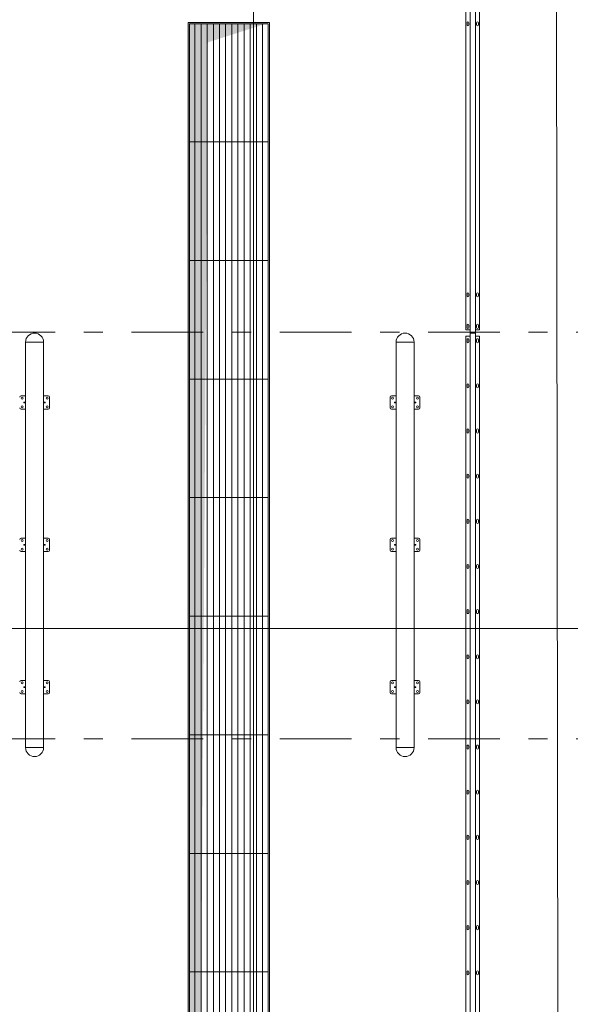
# Model space of a CAD drawing. Header units: centimetres. Extents: x -1436 to 1974, y -887 to 4352.
# Tile 19 of 105: x 183 to 589, y 1638 to 2364. Entities that reach past the tile are written whole.
import ezdxf
from ezdxf.enums import TextEntityAlignment as Align

# ---------------------------------------------------------------- set-up
doc = ezdxf.new("R2010")
doc.units = ezdxf.units.CM
doc.header["$MEASUREMENT"] = 0
doc.linetypes.add('Przerywana podwójnie', pattern=[109.361107, 52.916665, -21.166666, 14.111111, -21.166666])
doc.linetypes.add('Wipeout_Contour', pattern=[100, 0, -100])
doc.layers.add('00 - nowa technologia myjni_Nr_pióra__246', color=7, linetype='Continuous', lineweight=20, true_color=0x1db3b3)
for name, color, linetype in [('299-A Wymiary Opisy', 7, 'Continuous'), ('410-K Osie główne', 7, 'Continuous'), ('460 - Stropy', 7, 'Continuous'), ('840-G Znaczniki ogólne', 7, 'Continuous')]:
    doc.layers.add(name, color=color, linetype=linetype)
for name, color, linetype, lineweight in [('299-A Wymiary Opisy_Nr_pióra__11', 7, 'Continuous', 0), ('410-K Osie główne_Nr_pióra__11', 7, 'Continuous', 0), ('460 - Stropy_Nr_pióra__11', 7, 'Continuous', 0), ('840-G Znaczniki ogólne_Nr_pióra__11', 7, 'Continuous', 0)]:
    doc.layers.add(name, color=color, linetype=linetype, lineweight=lineweight)
doc.styles.add('STYL_AUTOMATYCZNY_1', font='arial.ttf')
doc.styles.add('STYL_AUTOMATYCZNY_2', font='arial.ttf')
doc.dimstyles.new('STYL_AUTOMATYCZNY__1', dxfattribs={"dimtxt": 13, "dimasz": 7.6, "dimexe": 0.18, "dimexo": 0.0625, "dimgap": 0, "dimtad": 1, "dimdec": 0, "dimzin": 0, "dimdsep": 46, "dimtxsty": 'STYL_AUTOMATYCZNY_1', "dimblk": 'ARROWHEAD_2', "dimblk1": 'ARROWHEAD_2', "dimblk2": 'ARROWHEAD_2', "dimcen": 0.09, "dimclrd": 7, "dimclre": 7, "dimclrt": 7, "dimadec": 0, "dimazin": 0, "dimtfac": 1, "dimtdec": 4, "dimtmove": 0, "dimatfit": 3, "dimfxl": 0, "dimtolj": 1, "dimtzin": 0, "dimarcsym": 0})

# ---------------------------------------------------------------- blocks, each defined once
blk = doc.blocks.new('Otwór_5_1')
at = {"color": 254, "linetype": 'Wipeout_Contour', "lineweight": 0, "ltscale": 5613.369864}
blk.add_wipeout([(306.78, 262.09), (366.78, 262.09), (366.78, 2362.09), (321.36, 2347.51)], dxfattribs=at).dxf.layer = '460 - Stropy'
at = {"layer": '460 - Stropy', "linetype": 'Continuous', "lineweight": 0, "true_color": 0x000000}
blk.add_hatch(color=18, dxfattribs=at).paths.add_polyline_path([(366.78, 2362.09), (306.78, 2362.09), (306.78, 262.09), (321.36, 2347.51)])
at = {"layer": '460 - Stropy_Nr_pióra__11', "color": 7, "linetype": 'Continuous', "lineweight": 0, "flags": 128}
for points in [[(366.78, 2362.09), (306.78, 2362.09)], [(306.78, 2362.09), (306.78, 262.09)], [(366.78, 262.09), (366.78, 2362.09)]]:
    blk.add_lwpolyline(points, dxfattribs=at)
blk = doc.blocks.new('Ruszt[8]_1', base_point=(306.78, 262.09))
at = {"layer": '460 - Stropy_Nr_pióra__11', "color": 7, "linetype": 'Continuous', "lineweight": 0, "flags": 128}
for points in [[(306.78, 262.09), (366.78, 262.09), (366.78, 2362.09), (306.78, 2362.09)], [(307.78, 2274.13), (311.82, 2274.13), (311.82, 2361.09), (307.78, 2361.09)], [(307.78, 263.09), (307.78, 2361.09), (365.78, 2361.09), (365.78, 263.09)], [(311.82, 2274.13), (316.36, 2274.13), (316.36, 2361.09), (311.82, 2361.09)], [(316.36, 2274.13), (320.89, 2274.13), (320.89, 2361.09), (316.36, 2361.09)], [(320.89, 2274.13), (325.43, 2274.13), (325.43, 2361.09), (320.89, 2361.09)], [(325.43, 2274.13), (329.97, 2274.13), (329.97, 2361.09), (325.43, 2361.09)], [(329.97, 2274.13), (334.51, 2274.13), (334.51, 2361.09), (329.97, 2361.09)], [(334.51, 2274.13), (339.05, 2274.13), (339.05, 2361.09), (334.51, 2361.09)], [(339.05, 2274.13), (343.59, 2274.13), (343.59, 2361.09), (339.05, 2361.09)], [(343.59, 2274.13), (348.13, 2274.13), (348.13, 2361.09), (343.59, 2361.09)], [(348.13, 2274.13), (352.66, 2274.13), (352.66, 2361.09), (348.13, 2361.09)], [(352.66, 2274.13), (357.2, 2274.13), (357.2, 2361.09), (352.66, 2361.09)], [(357.2, 2274.13), (361.74, 2274.13), (361.74, 2361.09), (357.2, 2361.09)], [(361.74, 2274.13), (365.78, 2274.13), (365.78, 2361.09), (361.74, 2361.09)], [(307.78, 2186.68), (311.82, 2186.68), (311.82, 2274.13), (307.78, 2274.13)], [(311.82, 2186.68), (316.36, 2186.68), (316.36, 2274.13), (311.82, 2274.13)], [(316.36, 2186.68), (320.89, 2186.68), (320.89, 2274.13), (316.36, 2274.13)], [(320.89, 2186.68), (325.43, 2186.68), (325.43, 2274.13), (320.89, 2274.13)], [(325.43, 2186.68), (329.97, 2186.68), (329.97, 2274.13), (325.43, 2274.13)], [(329.97, 2186.68), (334.51, 2186.68), (334.51, 2274.13), (329.97, 2274.13)], [(334.51, 2186.68), (339.05, 2186.68), (339.05, 2274.13), (334.51, 2274.13)], [(339.05, 2186.68), (343.59, 2186.68), (343.59, 2274.13), (339.05, 2274.13)], [(343.59, 2186.68), (348.13, 2186.68), (348.13, 2274.13), (343.59, 2274.13)], [(348.13, 2186.68), (352.66, 2186.68), (352.66, 2274.13), (348.13, 2274.13)], [(352.66, 2186.68), (357.2, 2186.68), (357.2, 2274.13), (352.66, 2274.13)], [(357.2, 2186.68), (361.74, 2186.68), (361.74, 2274.13), (357.2, 2274.13)], [(361.74, 2186.68), (365.78, 2186.68), (365.78, 2274.13), (361.74, 2274.13)], [(307.78, 2099.22), (311.82, 2099.22), (311.82, 2186.68), (307.78, 2186.68)], [(311.82, 2099.22), (316.36, 2099.22), (316.36, 2186.68), (311.82, 2186.68)], [(316.36, 2099.22), (320.89, 2099.22), (320.89, 2186.68), (316.36, 2186.68)], [(320.89, 2099.22), (325.43, 2099.22), (325.43, 2186.68), (320.89, 2186.68)], [(325.43, 2099.22), (329.97, 2099.22), (329.97, 2186.68), (325.43, 2186.68)], [(329.97, 2099.22), (334.51, 2099.22), (334.51, 2186.68), (329.97, 2186.68)], [(334.51, 2099.22), (339.05, 2099.22), (339.05, 2186.68), (334.51, 2186.68)], [(339.05, 2099.22), (343.59, 2099.22), (343.59, 2186.68), (339.05, 2186.68)], [(343.59, 2099.22), (348.13, 2099.22), (348.13, 2186.68), (343.59, 2186.68)], [(348.13, 2099.22), (352.66, 2099.22), (352.66, 2186.68), (348.13, 2186.68)], [(352.66, 2099.22), (357.2, 2099.22), (357.2, 2186.68), (352.66, 2186.68)], [(357.2, 2099.22), (361.74, 2099.22), (361.74, 2186.68), (357.2, 2186.68)], [(361.74, 2099.22), (365.78, 2099.22), (365.78, 2186.68), (361.74, 2186.68)], [(307.78, 2011.76), (311.82, 2011.76), (311.82, 2099.22), (307.78, 2099.22)], [(311.82, 2011.76), (316.36, 2011.76), (316.36, 2099.22), (311.82, 2099.22)], [(316.36, 2011.76), (320.89, 2011.76), (320.89, 2099.22), (316.36, 2099.22)], [(320.89, 2011.76), (325.43, 2011.76), (325.43, 2099.22), (320.89, 2099.22)], [(325.43, 2011.76), (329.97, 2011.76), (329.97, 2099.22), (325.43, 2099.22)], [(329.97, 2011.76), (334.51, 2011.76), (334.51, 2099.22), (329.97, 2099.22)], [(334.51, 2011.76), (339.05, 2011.76), (339.05, 2099.22), (334.51, 2099.22)], [(339.05, 2011.76), (343.59, 2011.76), (343.59, 2099.22), (339.05, 2099.22)], [(343.59, 2011.76), (348.13, 2011.76), (348.13, 2099.22), (343.59, 2099.22)], [(348.13, 2011.76), (352.66, 2011.76), (352.66, 2099.22), (348.13, 2099.22)], [(352.66, 2011.76), (357.2, 2011.76), (357.2, 2099.22), (352.66, 2099.22)], [(357.2, 2011.76), (361.74, 2011.76), (361.74, 2099.22), (357.2, 2099.22)], [(361.74, 2011.76), (365.78, 2011.76), (365.78, 2099.22), (361.74, 2099.22)], [(307.78, 1924.3), (311.82, 1924.3), (311.82, 2011.76), (307.78, 2011.76)], [(311.82, 1924.3), (316.36, 1924.3), (316.36, 2011.76), (311.82, 2011.76)], [(316.36, 1924.3), (320.89, 1924.3), (320.89, 2011.76), (316.36, 2011.76)], [(320.89, 1924.3), (325.43, 1924.3), (325.43, 2011.76), (320.89, 2011.76)], [(325.43, 1924.3), (329.97, 1924.3), (329.97, 2011.76), (325.43, 2011.76)], [(329.97, 1924.3), (334.51, 1924.3), (334.51, 2011.76), (329.97, 2011.76)], [(334.51, 1924.3), (339.05, 1924.3), (339.05, 2011.76), (334.51, 2011.76)], [(339.05, 1924.3), (343.59, 1924.3), (343.59, 2011.76), (339.05, 2011.76)], [(343.59, 1924.3), (348.13, 1924.3), (348.13, 2011.76), (343.59, 2011.76)], [(348.13, 1924.3), (352.66, 1924.3), (352.66, 2011.76), (348.13, 2011.76)], [(352.66, 1924.3), (357.2, 1924.3), (357.2, 2011.76), (352.66, 2011.76)], [(357.2, 1924.3), (361.74, 1924.3), (361.74, 2011.76), (357.2, 2011.76)], [(361.74, 1924.3), (365.78, 1924.3), (365.78, 2011.76), (361.74, 2011.76)], [(307.78, 1836.84), (311.82, 1836.84), (311.82, 1924.3), (307.78, 1924.3)], [(311.82, 1836.84), (316.36, 1836.84), (316.36, 1924.3), (311.82, 1924.3)], [(316.36, 1836.84), (320.89, 1836.84), (320.89, 1924.3), (316.36, 1924.3)], [(320.89, 1836.84), (325.43, 1836.84), (325.43, 1924.3), (320.89, 1924.3)], [(325.43, 1836.84), (329.97, 1836.84), (329.97, 1924.3), (325.43, 1924.3)], [(329.97, 1836.84), (334.51, 1836.84), (334.51, 1924.3), (329.97, 1924.3)], [(334.51, 1836.84), (339.05, 1836.84), (339.05, 1924.3), (334.51, 1924.3)], [(339.05, 1836.84), (343.59, 1836.84), (343.59, 1924.3), (339.05, 1924.3)], [(343.59, 1836.84), (348.13, 1836.84), (348.13, 1924.3), (343.59, 1924.3)], [(348.13, 1836.84), (352.66, 1836.84), (352.66, 1924.3), (348.13, 1924.3)], [(352.66, 1836.84), (357.2, 1836.84), (357.2, 1924.3), (352.66, 1924.3)], [(357.2, 1836.84), (361.74, 1836.84), (361.74, 1924.3), (357.2, 1924.3)], [(361.74, 1836.84), (365.78, 1836.84), (365.78, 1924.3), (361.74, 1924.3)], [(307.78, 1749.38), (311.82, 1749.38), (311.82, 1836.84), (307.78, 1836.84)], [(311.82, 1749.38), (316.36, 1749.38), (316.36, 1836.84), (311.82, 1836.84)], [(316.36, 1749.38), (320.89, 1749.38), (320.89, 1836.84), (316.36, 1836.84)], [(320.89, 1749.38), (325.43, 1749.38), (325.43, 1836.84), (320.89, 1836.84)], [(325.43, 1749.38), (329.97, 1749.38), (329.97, 1836.84), (325.43, 1836.84)], [(329.97, 1749.38), (334.51, 1749.38), (334.51, 1836.84), (329.97, 1836.84)], [(334.51, 1749.38), (339.05, 1749.38), (339.05, 1836.84), (334.51, 1836.84)], [(339.05, 1749.38), (343.59, 1749.38), (343.59, 1836.84), (339.05, 1836.84)], [(343.59, 1749.38), (348.13, 1749.38), (348.13, 1836.84), (343.59, 1836.84)], [(348.13, 1749.38), (352.66, 1749.38), (352.66, 1836.84), (348.13, 1836.84)], [(352.66, 1749.38), (357.2, 1749.38), (357.2, 1836.84), (352.66, 1836.84)], [(357.2, 1749.38), (361.74, 1749.38), (361.74, 1836.84), (357.2, 1836.84)], [(361.74, 1749.38), (365.78, 1749.38), (365.78, 1836.84), (361.74, 1836.84)], [(307.78, 1661.93), (311.82, 1661.93), (311.82, 1749.38), (307.78, 1749.38)], [(311.82, 1661.93), (316.36, 1661.93), (316.36, 1749.38), (311.82, 1749.38)], [(316.36, 1661.93), (320.89, 1661.93), (320.89, 1749.38), (316.36, 1749.38)], [(320.89, 1661.93), (325.43, 1661.93), (325.43, 1749.38), (320.89, 1749.38)], [(325.43, 1661.93), (329.97, 1661.93), (329.97, 1749.38), (325.43, 1749.38)], [(329.97, 1661.93), (334.51, 1661.93), (334.51, 1749.38), (329.97, 1749.38)], [(334.51, 1661.93), (339.05, 1661.93), (339.05, 1749.38), (334.51, 1749.38)], [(339.05, 1661.93), (343.59, 1661.93), (343.59, 1749.38), (339.05, 1749.38)], [(343.59, 1661.93), (348.13, 1661.93), (348.13, 1749.38), (343.59, 1749.38)], [(348.13, 1661.93), (352.66, 1661.93), (352.66, 1749.38), (348.13, 1749.38)], [(352.66, 1661.93), (357.2, 1661.93), (357.2, 1749.38), (352.66, 1749.38)], [(357.2, 1661.93), (361.74, 1661.93), (361.74, 1749.38), (357.2, 1749.38)], [(361.74, 1661.93), (365.78, 1661.93), (365.78, 1749.38), (361.74, 1749.38)], [(307.78, 1574.47), (311.82, 1574.47), (311.82, 1661.93), (307.78, 1661.93)], [(311.82, 1574.47), (316.36, 1574.47), (316.36, 1661.93), (311.82, 1661.93)], [(316.36, 1574.47), (320.89, 1574.47), (320.89, 1661.93), (316.36, 1661.93)], [(320.89, 1574.47), (325.43, 1574.47), (325.43, 1661.93), (320.89, 1661.93)], [(325.43, 1574.47), (329.97, 1574.47), (329.97, 1661.93), (325.43, 1661.93)], [(329.97, 1574.47), (334.51, 1574.47), (334.51, 1661.93), (329.97, 1661.93)], [(334.51, 1574.47), (339.05, 1574.47), (339.05, 1661.93), (334.51, 1661.93)], [(339.05, 1574.47), (343.59, 1574.47), (343.59, 1661.93), (339.05, 1661.93)], [(343.59, 1574.47), (348.13, 1574.47), (348.13, 1661.93), (343.59, 1661.93)], [(348.13, 1574.47), (352.66, 1574.47), (352.66, 1661.93), (348.13, 1661.93)], [(352.66, 1574.47), (357.2, 1574.47), (357.2, 1661.93), (352.66, 1661.93)], [(357.2, 1574.47), (361.74, 1574.47), (361.74, 1661.93), (357.2, 1661.93)], [(361.74, 1574.47), (365.78, 1574.47), (365.78, 1661.93), (361.74, 1661.93)]]:
    blk.add_lwpolyline(points, close=True, dxfattribs=at)
blk = doc.blocks.new('Standardowy znacznik osi[19]_1', base_point=(-163, 1833.81))
at = {"layer": '410-K Osie główne_Nr_pióra__11', "color": 7, "linetype": 'Przerywana podwójnie', "lineweight": 0}
blk.add_line((-63, 1833.81), (1039.92, 1833.81), dxfattribs=at)
at = {"layer": '410-K Osie główne_Nr_pióra__11', "color": 7, "lineweight": 0, "style": 'STYL_AUTOMATYCZNY_2'}
for tag, p in [('AC_MarkerText_1_0', (-178, 1841.31)), ('AC_MarkerText_1_1', (1154.92, 1841.31))]:
    blk.add_attdef(tag, text='', height=15, dxfattribs=at).set_placement(p, align=Align.TOP_CENTER)
blk = doc.blocks.new('Standardowy znacznik osi[20]_1', base_point=(-163, 2133.81))
at = {"layer": '410-K Osie główne_Nr_pióra__11', "color": 7, "linetype": 'Przerywana podwójnie', "lineweight": 0}
blk.add_line((-63, 2133.81), (1039.92, 2133.81), dxfattribs=at)
at = {"layer": '410-K Osie główne_Nr_pióra__11', "color": 7, "lineweight": 0, "style": 'STYL_AUTOMATYCZNY_2'}
for tag, p in [('AC_MarkerText_1_0', (-178, 2141.31)), ('AC_MarkerText_1_1', (1154.92, 2141.31))]:
    blk.add_attdef(tag, text='', height=15, dxfattribs=at).set_placement(p, align=Align.TOP_CENTER)
blk = doc.blocks.new('*D80')
at = {"layer": '299-A Wymiary Opisy_Nr_pióra__11', "color": 7, "linetype": 'Continuous', "lineweight": 0}
for p, q in [((62.4, 2870.08), (62.38, 2855.08)), ((621.21, 2869.38), (621.19, 2854.38)), ((62.39, 2862.58), (57.5, 2862.59)), ((65.28, 2867.58), (59.49, 2857.58)), ((621.2, 2861.88), (62.39, 2862.58)), ((618.3, 2856.88), (624.09, 2866.88)), ((626.09, 2861.87), (621.2, 2861.88))]:
    blk.add_line(p, q, dxfattribs=at)
at = {"layer": '299-A Wymiary Opisy_Nr_pióra__11', "color": 7, "lineweight": 0, "insert": (326.92, 2864.85), "char_height": 13, "attachment_point": 7, "rotation": 359.92802, "style": 'STYL_AUTOMATYCZNY_1'}
blk.add_mtext('\\A1;{\\pql;\\fArial|b0|i0|c238|p0;\\W1.000000;559}', dxfattribs=at)
blk = doc.blocks.new('ARROWHEAD_2')
at = {"color": 0, "linetype": 'Continuous', "lineweight": 0}
for p, q in [((0, 0), (-1, 0)), ((-0.378, -0.655), (0.378, 0.655))]:
    blk.add_line(p, q, dxfattribs=at)
blk = doc.blocks.new('*D87')
at = {"layer": '299-A Wymiary Opisy_Nr_pióra__11', "color": 7, "linetype": 'Continuous', "lineweight": 0}
for p, q in [((583.31, 2567.76), (573.3, 2573.53)), ((578.3, 2570.64), (581.45, 59.08)), ((573.95, 59.08), (588.95, 59.09)), ((576.45, 61.97), (586.45, 56.2)), ((581.45, 59.08), (581.46, 54.19))]:
    blk.add_line(p, q, dxfattribs=at)
at = {"layer": '299-A Wymiary Opisy_Nr_pióra__11', "color": 7, "lineweight": 0, "insert": (582.45, 1337.18), "char_height": 13, "attachment_point": 7, "rotation": 270.07183, "style": 'STYL_AUTOMATYCZNY_1'}
blk.add_mtext('\\A1;{\\pql;\\fArial|b0|i0|c238|p0;\\W1.000000;2\xa0512}', dxfattribs=at)
blk = doc.blocks.new('Płaszczyzna odcinająca_1_1', base_point=(355.16, 3496.5))
at = {"layer": '840-G Znaczniki ogólne_Nr_pióra__11', "color": 7, "linetype": 'Continuous', "lineweight": 0}
blk.add_line((355.16, 3481.5), (355.16, -300.45), dxfattribs=at)
blk = doc.blocks.new('Płaszczyzna odcinająca_3_1', base_point=(-188.54, 1915.12))
at = {"layer": '840-G Znaczniki ogólne_Nr_pióra__11', "color": 7, "linetype": 'Continuous', "lineweight": 0}
blk.add_line((-173.54, 1915.12), (1118.85, 1915.12), dxfattribs=at)

msp = doc.modelspace()

# ---------------------------------------------------------------- linework, layer by layer
at = {"layer": '00 - nowa technologia myjni_Nr_pióra__246', "color": 132, "linetype": 'Continuous', "lineweight": 20, "true_color": 0x1db3b3}
for p, q in [((521.77, 2482.54), (521.77, 2135.4)), ((511.77, 2451.25), (511.77, 2135.4)), ((514.77, 2452.58), (514.77, 2133.08)), ((518.77, 2452.58), (518.77, 2133.08)), ((512.57, 2360.38), (512.57, 2361.98)), ((513.97, 2361.98), (513.97, 2360.38)), ((519.57, 2360.38), (519.57, 2361.98)), ((520.97, 2361.98), (520.97, 2360.38)), ((512.57, 2160.58), (512.57, 2162.18)), ((513.97, 2162.18), (513.97, 2160.58)), ((519.57, 2160.58), (519.57, 2162.18)), ((520.97, 2162.18), (520.97, 2160.58)), ((514.77, 2135.4), (511.77, 2135.4)), ((512.57, 2137.28), (512.57, 2138.88)), ((513.97, 2138.88), (513.97, 2137.28)), ((521.77, 2135.4), (518.77, 2135.4)), ((519.57, 2137.28), (519.57, 2138.88)), ((520.97, 2138.88), (520.97, 2137.28)), ((514.77, 2130.75), (511.77, 2130.75)), ((511.77, 2130.75), (511.77, 1535.4)), ((512.57, 2126.68), (512.57, 2128.28)), ((513.97, 2128.28), (513.97, 2126.68)), ((514.77, 2133.08), (515.52, 2133.08)), ((514.77, 2133.08), (514.77, 1533.08)), ((514.77, 2133.08), (515.52, 2133.08)), ((518.02, 2133.08), (515.52, 2133.08)), ((518.02, 2133.08), (515.52, 2133.08)), ((518.02, 2133.08), (518.77, 2133.08)), ((518.02, 2133.08), (518.77, 2133.08)), ((518.77, 2133.08), (518.77, 1533.08)), ((521.77, 2130.75), (518.77, 2130.75)), ((519.57, 2126.68), (519.57, 2128.28)), ((520.97, 2128.28), (520.97, 2126.68)), ((521.77, 2130.75), (521.77, 1535.4)), ((186.91, 2126.43), (186.91, 1827.43)), ((186.91, 2126.43), (200.21, 2126.43)), ((196.75, 2126.43), (186.91, 2126.43)), ((200.21, 2126.43), (196.75, 2126.43)), ((200.21, 2126.43), (200.21, 1827.43)), ((460.21, 2126.43), (460.21, 1827.43)), ((460.21, 2126.43), (473.51, 2126.43)), ((470.05, 2126.43), (460.21, 2126.43)), ((473.51, 2126.43), (470.05, 2126.43)), ((473.51, 2126.43), (473.51, 1827.43)), ((512.57, 2093.38), (512.57, 2094.98)), ((513.97, 2094.98), (513.97, 2093.38)), ((519.57, 2093.38), (519.57, 2094.98)), ((520.97, 2094.98), (520.97, 2093.38)), ((186.36, 2086.93), (183.56, 2086.93)), ((186.36, 2086.93), (186.66, 2086.93)), ((186.91, 2086.93), (186.66, 2086.93)), ((200.21, 2086.93), (200.46, 2086.93)), ((200.46, 2086.93), (200.76, 2086.93)), ((200.76, 2086.93), (203.56, 2086.93)), ((204.56, 2085.93), (204.56, 2077.93)), ((455.86, 2085.93), (455.86, 2077.93)), ((459.66, 2086.93), (456.86, 2086.93)), ((459.66, 2086.93), (459.96, 2086.93)), ((460.21, 2086.93), (459.96, 2086.93)), ((473.51, 2086.93), (473.76, 2086.93)), ((473.76, 2086.93), (474.06, 2086.93)), ((474.06, 2086.93), (476.86, 2086.93)), ((477.86, 2085.93), (477.86, 2077.93)), ((185.66, 2082.05), (185.66, 2081.8)), ((186.36, 2082.15), (185.76, 2082.15)), ((186.36, 2081.7), (185.76, 2081.7)), ((186.66, 2082.15), (186.36, 2082.15)), ((186.66, 2081.7), (186.36, 2081.7)), ((186.43, 2082.13), (186.42, 2082.13)), ((186.42, 2082.13), (186.42, 2081.73)), ((186.43, 2081.73), (186.42, 2081.73)), ((186.72, 2082.13), (186.43, 2082.13)), ((186.43, 2081.73), (186.72, 2081.73)), ((186.66, 2082.15), (186.69, 2082.15)), ((186.66, 2081.7), (186.69, 2081.7)), ((186.74, 2081.8), (186.74, 2082.05)), ((200.38, 2082.05), (200.38, 2081.8)), ((200.69, 2082.13), (200.4, 2082.13)), ((200.4, 2081.73), (200.69, 2081.73)), ((200.46, 2082.15), (200.43, 2082.15)), ((200.46, 2081.7), (200.43, 2081.7)), ((200.76, 2082.15), (200.46, 2082.15)), ((200.76, 2081.7), (200.46, 2081.7)), ((200.7, 2082.13), (200.69, 2082.13)), ((200.7, 2081.73), (200.69, 2081.73)), ((200.7, 2082.13), (200.7, 2081.73)), ((200.76, 2082.15), (201.36, 2082.15)), ((200.76, 2081.7), (201.36, 2081.7)), ((201.46, 2081.8), (201.46, 2082.05)), ((458.96, 2082.05), (458.96, 2081.8)), ((459.66, 2082.15), (459.06, 2082.15)), ((459.66, 2081.7), (459.06, 2081.7)), ((459.96, 2082.15), (459.66, 2082.15)), ((459.96, 2081.7), (459.66, 2081.7)), ((459.73, 2082.13), (459.72, 2082.13)), ((459.72, 2082.13), (459.72, 2081.73)), ((459.73, 2081.73), (459.72, 2081.73)), ((460.02, 2082.13), (459.73, 2082.13)), ((459.73, 2081.73), (460.02, 2081.73)), ((459.96, 2082.15), (459.99, 2082.15)), ((459.96, 2081.7), (459.99, 2081.7)), ((460.04, 2081.8), (460.04, 2082.05)), ((473.68, 2082.05), (473.68, 2081.8)), ((473.99, 2082.13), (473.7, 2082.13)), ((473.7, 2081.73), (473.99, 2081.73)), ((473.76, 2082.15), (473.73, 2082.15)), ((473.76, 2081.7), (473.73, 2081.7)), ((474.06, 2082.15), (473.76, 2082.15)), ((474.06, 2081.7), (473.76, 2081.7)), ((474, 2082.13), (473.99, 2082.13)), ((474, 2081.73), (473.99, 2081.73)), ((474, 2082.13), (474, 2081.73)), ((474.06, 2082.15), (474.66, 2082.15)), ((474.06, 2081.7), (474.66, 2081.7)), ((474.76, 2081.8), (474.76, 2082.05)), ((183.56, 2076.93), (186.36, 2076.93)), ((186.66, 2076.93), (186.36, 2076.93)), ((186.66, 2076.93), (186.91, 2076.93)), ((200.46, 2076.93), (200.21, 2076.93)), ((200.76, 2076.93), (200.46, 2076.93)), ((203.56, 2076.93), (200.76, 2076.93)), ((456.86, 2076.93), (459.66, 2076.93)), ((459.96, 2076.93), (459.66, 2076.93)), ((459.96, 2076.93), (460.21, 2076.93)), ((473.76, 2076.93), (473.51, 2076.93)), ((474.06, 2076.93), (473.76, 2076.93)), ((476.86, 2076.93), (474.06, 2076.93)), ((512.57, 2060.08), (512.57, 2061.68)), ((513.97, 2061.68), (513.97, 2060.08)), ((519.57, 2060.08), (519.57, 2061.68)), ((520.97, 2061.68), (520.97, 2060.08)), ((512.57, 2026.78), (512.57, 2028.38)), ((513.97, 2028.38), (513.97, 2026.78)), ((519.57, 2026.78), (519.57, 2028.38)), ((520.97, 2028.38), (520.97, 2026.78)), ((512.57, 1993.48), (512.57, 1995.08)), ((513.97, 1995.08), (513.97, 1993.48)), ((519.57, 1993.48), (519.57, 1995.08)), ((520.97, 1995.08), (520.97, 1993.48)), ((186.36, 1981.93), (183.56, 1981.93)), ((185.66, 1977.05), (185.66, 1976.8)), ((186.36, 1977.15), (185.76, 1977.15)), ((186.36, 1976.7), (185.76, 1976.7)), ((186.36, 1981.93), (186.66, 1981.93)), ((186.66, 1977.15), (186.36, 1977.15)), ((186.66, 1976.7), (186.36, 1976.7)), ((186.43, 1977.13), (186.42, 1977.13)), ((186.42, 1977.13), (186.42, 1976.73)), ((186.43, 1976.73), (186.42, 1976.73)), ((186.72, 1977.13), (186.43, 1977.13)), ((186.43, 1976.73), (186.72, 1976.73)), ((186.91, 1981.93), (186.66, 1981.93)), ((186.66, 1977.15), (186.69, 1977.15)), ((186.66, 1976.7), (186.69, 1976.7)), ((186.74, 1976.8), (186.74, 1977.05)), ((200.21, 1981.93), (200.46, 1981.93)), ((200.38, 1977.05), (200.38, 1976.8)), ((200.69, 1977.13), (200.4, 1977.13)), ((200.4, 1976.73), (200.69, 1976.73)), ((200.46, 1977.15), (200.43, 1977.15)), ((200.46, 1976.7), (200.43, 1976.7)), ((200.46, 1981.93), (200.76, 1981.93)), ((200.76, 1977.15), (200.46, 1977.15)), ((200.76, 1976.7), (200.46, 1976.7)), ((200.7, 1977.13), (200.69, 1977.13)), ((200.7, 1976.73), (200.69, 1976.73)), ((200.7, 1977.13), (200.7, 1976.73)), ((200.76, 1981.93), (203.56, 1981.93)), ((200.76, 1977.15), (201.36, 1977.15)), ((200.76, 1976.7), (201.36, 1976.7)), ((201.46, 1976.8), (201.46, 1977.05)), ((204.56, 1980.93), (204.56, 1972.93)), ((455.86, 1980.93), (455.86, 1972.93)), ((459.66, 1981.93), (456.86, 1981.93)), ((458.96, 1977.05), (458.96, 1976.8)), ((459.66, 1977.15), (459.06, 1977.15)), ((459.66, 1976.7), (459.06, 1976.7)), ((459.66, 1981.93), (459.96, 1981.93)), ((459.96, 1977.15), (459.66, 1977.15)), ((459.96, 1976.7), (459.66, 1976.7)), ((459.73, 1977.13), (459.72, 1977.13)), ((459.72, 1977.13), (459.72, 1976.73)), ((459.73, 1976.73), (459.72, 1976.73)), ((460.02, 1977.13), (459.73, 1977.13)), ((459.73, 1976.73), (460.02, 1976.73)), ((460.21, 1981.93), (459.96, 1981.93)), ((459.96, 1977.15), (459.99, 1977.15)), ((459.96, 1976.7), (459.99, 1976.7)), ((460.04, 1976.8), (460.04, 1977.05)), ((473.51, 1981.93), (473.76, 1981.93)), ((473.68, 1977.05), (473.68, 1976.8)), ((473.99, 1977.13), (473.7, 1977.13)), ((473.7, 1976.73), (473.99, 1976.73)), ((473.76, 1977.15), (473.73, 1977.15)), ((473.76, 1976.7), (473.73, 1976.7)), ((473.76, 1981.93), (474.06, 1981.93)), ((474.06, 1977.15), (473.76, 1977.15)), ((474.06, 1976.7), (473.76, 1976.7)), ((474, 1977.13), (473.99, 1977.13)), ((474, 1976.73), (473.99, 1976.73)), ((474, 1977.13), (474, 1976.73)), ((474.06, 1981.93), (476.86, 1981.93)), ((474.06, 1977.15), (474.66, 1977.15)), ((474.06, 1976.7), (474.66, 1976.7)), ((474.76, 1976.8), (474.76, 1977.05)), ((477.86, 1980.93), (477.86, 1972.93)), ((183.56, 1971.93), (186.36, 1971.93)), ((186.66, 1971.93), (186.36, 1971.93)), ((186.66, 1971.93), (186.91, 1971.93)), ((200.46, 1971.93), (200.21, 1971.93)), ((200.76, 1971.93), (200.46, 1971.93)), ((203.56, 1971.93), (200.76, 1971.93)), ((456.86, 1971.93), (459.66, 1971.93)), ((459.96, 1971.93), (459.66, 1971.93)), ((459.96, 1971.93), (460.21, 1971.93)), ((473.76, 1971.93), (473.51, 1971.93)), ((474.06, 1971.93), (473.76, 1971.93)), ((476.86, 1971.93), (474.06, 1971.93)), ((512.57, 1960.18), (512.57, 1961.78)), ((513.97, 1961.78), (513.97, 1960.18)), ((519.57, 1960.18), (519.57, 1961.78)), ((520.97, 1961.78), (520.97, 1960.18)), ((512.57, 1926.88), (512.57, 1928.48)), ((513.97, 1928.48), (513.97, 1926.88)), ((519.57, 1926.88), (519.57, 1928.48)), ((520.97, 1928.48), (520.97, 1926.88)), ((512.57, 1893.58), (512.57, 1895.18)), ((513.97, 1895.18), (513.97, 1893.58)), ((519.57, 1893.58), (519.57, 1895.18)), ((520.97, 1895.18), (520.97, 1893.58)), ((186.36, 1876.93), (183.56, 1876.93)), ((186.36, 1876.93), (186.66, 1876.93)), ((186.91, 1876.93), (186.66, 1876.93)), ((200.21, 1876.93), (200.46, 1876.93)), ((200.46, 1876.93), (200.76, 1876.93)), ((200.76, 1876.93), (203.56, 1876.93)), ((204.56, 1875.93), (204.56, 1867.93)), ((455.86, 1875.93), (455.86, 1867.93)), ((459.66, 1876.93), (456.86, 1876.93)), ((459.66, 1876.93), (459.96, 1876.93)), ((460.21, 1876.93), (459.96, 1876.93)), ((473.51, 1876.93), (473.76, 1876.93)), ((473.76, 1876.93), (474.06, 1876.93)), ((474.06, 1876.93), (476.86, 1876.93)), ((477.86, 1875.93), (477.86, 1867.93)), ((183.56, 1866.93), (186.36, 1866.93)), ((185.66, 1872.05), (185.66, 1871.8)), ((186.36, 1872.15), (185.76, 1872.15)), ((186.36, 1871.7), (185.76, 1871.7)), ((186.66, 1872.15), (186.36, 1872.15)), ((186.66, 1871.7), (186.36, 1871.7)), ((186.66, 1866.93), (186.36, 1866.93)), ((186.43, 1872.13), (186.42, 1872.13)), ((186.42, 1872.13), (186.42, 1871.73)), ((186.43, 1871.73), (186.42, 1871.73)), ((186.72, 1872.13), (186.43, 1872.13)), ((186.43, 1871.73), (186.72, 1871.73)), ((186.66, 1872.15), (186.69, 1872.15)), ((186.66, 1871.7), (186.69, 1871.7)), ((186.66, 1866.93), (186.91, 1866.93)), ((186.74, 1871.8), (186.74, 1872.05)), ((200.46, 1866.93), (200.21, 1866.93)), ((200.38, 1872.05), (200.38, 1871.8)), ((200.69, 1872.13), (200.4, 1872.13)), ((200.4, 1871.73), (200.69, 1871.73)), ((200.46, 1872.15), (200.43, 1872.15)), ((200.46, 1871.7), (200.43, 1871.7)), ((200.76, 1872.15), (200.46, 1872.15)), ((200.76, 1871.7), (200.46, 1871.7)), ((200.76, 1866.93), (200.46, 1866.93)), ((200.7, 1872.13), (200.69, 1872.13)), ((200.7, 1871.73), (200.69, 1871.73)), ((200.7, 1872.13), (200.7, 1871.73)), ((200.76, 1872.15), (201.36, 1872.15)), ((200.76, 1871.7), (201.36, 1871.7)), ((203.56, 1866.93), (200.76, 1866.93)), ((201.46, 1871.8), (201.46, 1872.05)), ((456.86, 1866.93), (459.66, 1866.93)), ((458.96, 1872.05), (458.96, 1871.8)), ((459.66, 1872.15), (459.06, 1872.15)), ((459.66, 1871.7), (459.06, 1871.7)), ((459.96, 1872.15), (459.66, 1872.15)), ((459.96, 1871.7), (459.66, 1871.7)), ((459.96, 1866.93), (459.66, 1866.93)), ((459.73, 1872.13), (459.72, 1872.13)), ((459.72, 1872.13), (459.72, 1871.73)), ((459.73, 1871.73), (459.72, 1871.73)), ((460.02, 1872.13), (459.73, 1872.13)), ((459.73, 1871.73), (460.02, 1871.73)), ((459.96, 1872.15), (459.99, 1872.15)), ((459.96, 1871.7), (459.99, 1871.7)), ((459.96, 1866.93), (460.21, 1866.93)), ((460.04, 1871.8), (460.04, 1872.05)), ((473.76, 1866.93), (473.51, 1866.93)), ((473.68, 1872.05), (473.68, 1871.8)), ((473.99, 1872.13), (473.7, 1872.13)), ((473.7, 1871.73), (473.99, 1871.73)), ((473.76, 1872.15), (473.73, 1872.15)), ((473.76, 1871.7), (473.73, 1871.7)), ((474.06, 1872.15), (473.76, 1872.15)), ((474.06, 1871.7), (473.76, 1871.7)), ((474.06, 1866.93), (473.76, 1866.93)), ((474, 1872.13), (473.99, 1872.13)), ((474, 1871.73), (473.99, 1871.73)), ((474, 1872.13), (474, 1871.73)), ((474.06, 1872.15), (474.66, 1872.15)), ((474.06, 1871.7), (474.66, 1871.7)), ((476.86, 1866.93), (474.06, 1866.93)), ((474.76, 1871.8), (474.76, 1872.05)), ((512.57, 1860.28), (512.57, 1861.88)), ((513.97, 1861.88), (513.97, 1860.28)), ((519.57, 1860.28), (519.57, 1861.88)), ((520.97, 1861.88), (520.97, 1860.28)), ((186.91, 1827.43), (200.21, 1827.43)), ((186.91, 1827.43), (190.37, 1827.43)), ((190.37, 1827.43), (200.21, 1827.43)), ((460.21, 1827.43), (473.51, 1827.43)), ((460.21, 1827.43), (463.67, 1827.43)), ((463.67, 1827.43), (473.51, 1827.43)), ((512.57, 1826.98), (512.57, 1828.58)), ((513.97, 1828.58), (513.97, 1826.98)), ((519.57, 1826.98), (519.57, 1828.58)), ((520.97, 1828.58), (520.97, 1826.98)), ((512.57, 1793.68), (512.57, 1795.28)), ((513.97, 1795.28), (513.97, 1793.68)), ((519.57, 1793.68), (519.57, 1795.28)), ((520.97, 1795.28), (520.97, 1793.68)), ((512.57, 1760.38), (512.57, 1761.98)), ((513.97, 1761.98), (513.97, 1760.38)), ((519.57, 1760.38), (519.57, 1761.98)), ((520.97, 1761.98), (520.97, 1760.38)), ((512.57, 1727.08), (512.57, 1728.68)), ((513.97, 1728.68), (513.97, 1727.08)), ((519.57, 1727.08), (519.57, 1728.68)), ((520.97, 1728.68), (520.97, 1727.08)), ((512.57, 1693.78), (512.57, 1695.38)), ((513.97, 1695.38), (513.97, 1693.78)), ((519.57, 1693.78), (519.57, 1695.38)), ((520.97, 1695.38), (520.97, 1693.78)), ((512.57, 1660.48), (512.57, 1662.08)), ((513.97, 1662.08), (513.97, 1660.48)), ((519.57, 1660.48), (519.57, 1662.08)), ((520.97, 1662.08), (520.97, 1660.48))]:
    msp.add_line(p, q, dxfattribs=at)
for centre in [(202.81, 2085.18), (476.11, 2085.18), (184.31, 2078.68), (202.81, 2078.68), (457.61, 2078.68), (476.11, 2078.68), (202.81, 1980.18), (476.11, 1980.18), (184.31, 1973.68), (202.81, 1973.68), (457.61, 1973.68), (476.11, 1973.68), (202.81, 1875.18), (476.11, 1875.18), (184.31, 1868.68), (202.81, 1868.68), (457.61, 1868.68), (476.11, 1868.68)]:
    msp.add_circle(centre, 0.7, dxfattribs=at)
for centre, radius, start, end in [((513.27, 2361.98), 0.7, 0, 180), ((513.27, 2360.38), 0.7, 180, 0), ((520.27, 2361.98), 0.7, 0, 180), ((520.27, 2360.38), 0.7, 180, 0), ((513.27, 2162.18), 0.7, 0, 180), ((513.27, 2160.58), 0.7, 180, 0), ((520.27, 2162.18), 0.7, 0, 180), ((520.27, 2160.58), 0.7, 180, 0), ((513.27, 2138.88), 0.7, 0, 180), ((513.27, 2137.28), 0.7, 180, 0), ((520.27, 2138.88), 0.7, 0, 180), ((520.27, 2137.28), 0.7, 180, 0), ((193.56, 2126.43), 6.65, 90, 180), ((193.56, 2126.43), 6.65, 0, 90), ((466.86, 2126.43), 6.65, 90, 180), ((466.86, 2126.43), 6.65, 0, 90), ((513.27, 2128.28), 0.7, 0, 180), ((520.27, 2128.28), 0.7, 0, 180), ((513.27, 2126.68), 0.7, 180, 0), ((520.27, 2126.68), 0.7, 180, 0), ((513.27, 2094.98), 0.7, 0, 180), ((513.27, 2093.38), 0.7, 180, 0), ((520.27, 2094.98), 0.7, 0, 180), ((520.27, 2093.38), 0.7, 180, 0), ((183.56, 2085.93), 1, 90, 180), ((184.31, 2085.18), 0.7, 0, 180), ((184.31, 2085.18), 0.7, 180, 0), ((203.56, 2085.93), 1, 0, 90), ((456.86, 2085.93), 1, 90, 180), ((457.61, 2085.18), 0.7, 0, 180), ((457.61, 2085.18), 0.7, 180, 0), ((476.86, 2085.93), 1, 0, 90), ((183.56, 2077.93), 1, 180, 270), ((185.76, 2082.05), 0.1, 90, 180), ((185.76, 2081.8), 0.1, 180, 270), ((201.36, 2082.05), 0.1, 0, 90), ((201.36, 2081.8), 0.1, 270, 0), ((203.56, 2077.93), 1, 270, 0), ((456.86, 2077.93), 1, 180, 270), ((459.06, 2082.05), 0.1, 90, 180), ((459.06, 2081.8), 0.1, 180, 270), ((474.66, 2082.05), 0.1, 0, 90), ((474.66, 2081.8), 0.1, 270, 0), ((476.86, 2077.93), 1, 270, 0), ((513.27, 2061.68), 0.7, 0, 180), ((513.27, 2060.08), 0.7, 180, 0), ((520.27, 2061.68), 0.7, 0, 180), ((520.27, 2060.08), 0.7, 180, 0), ((513.27, 2028.38), 0.7, 0, 180), ((513.27, 2026.78), 0.7, 180, 0), ((520.27, 2028.38), 0.7, 0, 180), ((520.27, 2026.78), 0.7, 180, 0), ((513.27, 1995.08), 0.7, 0, 180), ((513.27, 1993.48), 0.7, 180, 0), ((520.27, 1995.08), 0.7, 0, 180), ((520.27, 1993.48), 0.7, 180, 0), ((183.56, 1980.93), 1, 90, 180), ((184.31, 1980.18), 0.7, 0, 180), ((184.31, 1980.18), 0.7, 180, 0), ((185.76, 1977.05), 0.1, 90, 180), ((185.76, 1976.8), 0.1, 180, 270), ((201.36, 1977.05), 0.1, 0, 90), ((201.36, 1976.8), 0.1, 270, 0), ((203.56, 1980.93), 1, 0, 90), ((456.86, 1980.93), 1, 90, 180), ((457.61, 1980.18), 0.7, 0, 180), ((457.61, 1980.18), 0.7, 180, 0), ((459.06, 1977.05), 0.1, 90, 180), ((459.06, 1976.8), 0.1, 180, 270), ((474.66, 1977.05), 0.1, 0, 90), ((474.66, 1976.8), 0.1, 270, 0), ((476.86, 1980.93), 1, 0, 90), ((183.56, 1972.93), 1, 180, 270), ((203.56, 1972.93), 1, 270, 0), ((456.86, 1972.93), 1, 180, 270), ((476.86, 1972.93), 1, 270, 0), ((513.27, 1961.78), 0.7, 0, 180), ((520.27, 1961.78), 0.7, 0, 180), ((513.27, 1960.18), 0.7, 180, 0), ((520.27, 1960.18), 0.7, 180, 0), ((513.27, 1928.48), 0.7, 0, 180), ((513.27, 1926.88), 0.7, 180, 0), ((520.27, 1928.48), 0.7, 0, 180), ((520.27, 1926.88), 0.7, 180, 0), ((513.27, 1895.18), 0.7, 0, 180), ((520.27, 1895.18), 0.7, 0, 180), ((513.27, 1893.58), 0.7, 180, 0), ((520.27, 1893.58), 0.7, 180, 0), ((183.56, 1875.93), 1, 90, 180), ((184.31, 1875.18), 0.7, 0, 180), ((184.31, 1875.18), 0.7, 180, 0), ((203.56, 1875.93), 1, 0, 90), ((456.86, 1875.93), 1, 90, 180), ((457.61, 1875.18), 0.7, 0, 180), ((457.61, 1875.18), 0.7, 180, 0), ((476.86, 1875.93), 1, 0, 90), ((183.56, 1867.93), 1, 180, 270), ((185.76, 1872.05), 0.1, 90, 180), ((185.76, 1871.8), 0.1, 180, 270), ((201.36, 1872.05), 0.1, 0, 90), ((201.36, 1871.8), 0.1, 270, 0), ((203.56, 1867.93), 1, 270, 0), ((456.86, 1867.93), 1, 180, 270), ((459.06, 1872.05), 0.1, 90, 180), ((459.06, 1871.8), 0.1, 180, 270), ((474.66, 1872.05), 0.1, 0, 90), ((474.66, 1871.8), 0.1, 270, 0), ((476.86, 1867.93), 1, 270, 0), ((513.27, 1861.88), 0.7, 0, 180), ((513.27, 1860.28), 0.7, 180, 0), ((520.27, 1861.88), 0.7, 0, 180), ((520.27, 1860.28), 0.7, 180, 0), ((193.56, 1827.43), 6.65, 180, 270), ((193.56, 1827.43), 6.65, 270, 0), ((466.86, 1827.43), 6.65, 180, 270), ((466.86, 1827.43), 6.65, 270, 0), ((513.27, 1828.58), 0.7, 0, 180), ((513.27, 1826.98), 0.7, 180, 0), ((520.27, 1828.58), 0.7, 0, 180), ((520.27, 1826.98), 0.7, 180, 0), ((513.27, 1795.28), 0.7, 0, 180), ((520.27, 1795.28), 0.7, 0, 180), ((513.27, 1793.68), 0.7, 180, 0), ((520.27, 1793.68), 0.7, 180, 0), ((513.27, 1761.98), 0.7, 0, 180), ((513.27, 1760.38), 0.7, 180, 0), ((520.27, 1761.98), 0.7, 0, 180), ((520.27, 1760.38), 0.7, 180, 0), ((513.27, 1728.68), 0.7, 0, 180), ((520.27, 1728.68), 0.7, 0, 180), ((513.27, 1727.08), 0.7, 180, 0), ((520.27, 1727.08), 0.7, 180, 0), ((513.27, 1695.38), 0.7, 0, 180), ((513.27, 1693.78), 0.7, 180, 0), ((520.27, 1695.38), 0.7, 0, 180), ((520.27, 1693.78), 0.7, 180, 0), ((513.27, 1662.08), 0.7, 0, 180), ((513.27, 1660.48), 0.7, 180, 0), ((520.27, 1662.08), 0.7, 0, 180), ((520.27, 1660.48), 0.7, 180, 0)]:
    msp.add_arc(centre, radius, start, end, dxfattribs=at)
for centre, start_param, end_param in [((186.69, 2082.05), 1.570796, 3.141593), ((186.69, 2081.8), 0, 1.570796), ((200.43, 2082.05), 3.141593, 4.712389), ((200.43, 2081.8), 4.712389, 6.283185), ((459.99, 2082.05), 1.570796, 3.141593), ((459.99, 2081.8), 0, 1.570796), ((473.73, 2082.05), 3.141593, 4.712389), ((473.73, 2081.8), 4.712389, 6.283185), ((186.69, 1977.05), 1.570796, 3.141593), ((186.69, 1976.8), 0, 1.570796), ((200.43, 1977.05), 3.141593, 4.712389), ((200.43, 1976.8), 4.712389, 6.283185), ((459.99, 1977.05), 1.570796, 3.141593), ((459.99, 1976.8), 0, 1.570796), ((473.73, 1977.05), 3.141593, 4.712389), ((473.73, 1976.8), 4.712389, 6.283185), ((186.69, 1872.05), 1.570796, 3.141593), ((186.69, 1871.8), 0, 1.570796), ((200.43, 1872.05), 3.141593, 4.712389), ((200.43, 1871.8), 4.712389, 6.283185), ((459.99, 1872.05), 1.570796, 3.141593), ((459.99, 1871.8), 0, 1.570796), ((473.73, 1872.05), 3.141593, 4.712389), ((473.73, 1871.8), 4.712389, 6.283185)]:
    msp.add_ellipse(centre, major_axis=(0, -0.1), ratio=0.5, start_param=start_param, end_param=end_param, dxfattribs=at)

# ---------------------------------------------------------------- block references
at = {"layer": '460 - Stropy', "color": 7, "linetype": 'Continuous', "lineweight": 20}
msp.add_blockref('Otwór_5_1', (0, 0), dxfattribs=at)

# ---------------------------------------------------------------- dimensions: what is measured, and where the dimension line sits
at = {"layer": '299-A Wymiary Opisy', "color": 7, "linetype": 'Continuous', "lineweight": 0}
dim = msp.add_linear_dim(base=(581.45, 59.08), p1=(621.93, 2570.7), p2=(625.07, 59.14), angle=270.07183, dimstyle='STYL_AUTOMATYCZNY__1', dxfattribs=at)
dim.commit()
dim.dimension.update_dxf_attribs({"geometry": '*D87', "text_midpoint": (588.98, 1314.88), "dimtype": 160, "text_rotation": 270.07183})

# ---------------------------------------------------------------- next in the draw order: block references
at = {"layer": '410-K Osie główne', "color": 7, "linetype": 'Continuous', "lineweight": 20}
for name, p in [('Standardowy znacznik osi[20]_1', (-163, 2133.81)), ('Standardowy znacznik osi[19]_1', (-163, 1833.81))]:
    msp.add_blockref(name, p, dxfattribs=at)
at = {"layer": '460 - Stropy', "color": 7, "linetype": 'Continuous', "lineweight": 20}
msp.add_blockref('Ruszt[8]_1', (306.78, 262.09), dxfattribs=at)
at = {"layer": '840-G Znaczniki ogólne', "color": 7, "lineweight": 0}
for name, p in [('Płaszczyzna odcinająca_1_1', (355.16, 3496.5)), ('Płaszczyzna odcinająca_3_1', (-188.54, 1915.12))]:
    msp.add_blockref(name, p, dxfattribs=at)

# ---------------------------------------------------------------- next in the draw order: dimensions: what is measured, and where the dimension line sits
at = {"layer": '299-A Wymiary Opisy', "color": 7, "linetype": 'Continuous', "lineweight": 0}
dim = msp.add_linear_dim(base=(62.39, 2862.58), p1=(621.38, 3006.65), p2=(60.72, 1533.25), angle=179.92802, dimstyle='STYL_AUTOMATYCZNY__1', dxfattribs=at)
dim.commit()
dim.dimension.update_dxf_attribs({"geometry": '*D80', "text_midpoint": (341.77, 2871.33), "dimtype": 160, "text_rotation": 359.92802})

doc.saveas('drawing.dxf')
